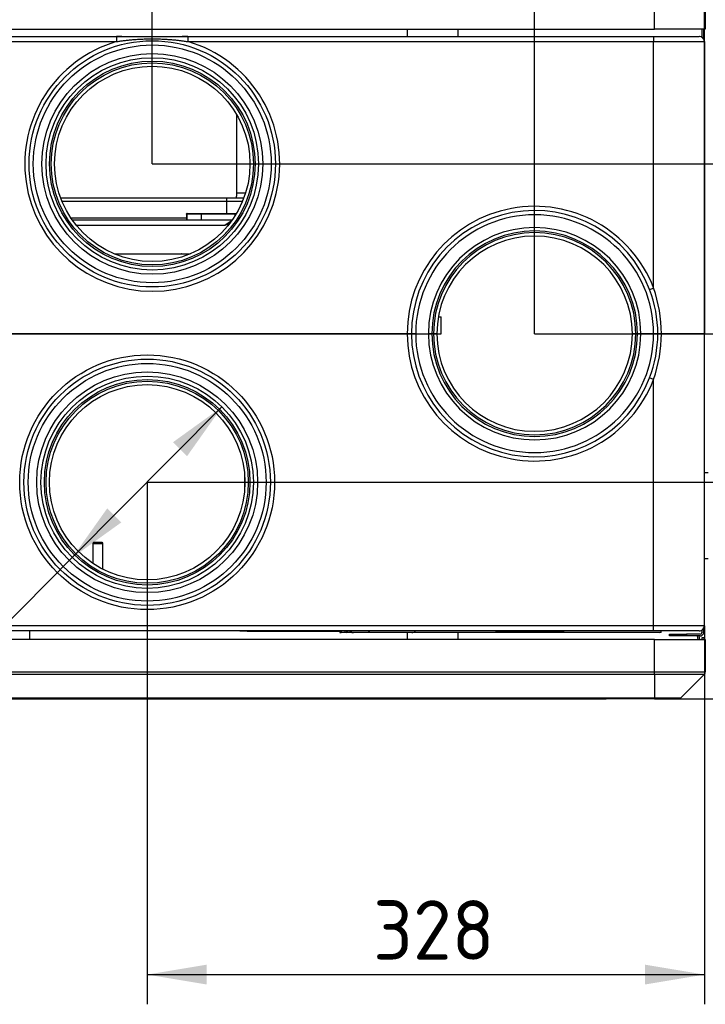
# Model space of a CAD drawing. Header units: millimetres. Extents: x 0 to 821, y 0 to 1422.
# Tile 6 of 13: x 298 to 379, y 816 to 932. Entities that reach past the tile are written whole.
import ezdxf
from ezdxf.enums import TextEntityAlignment as Align

# ---------------------------------------------------------------- set-up
doc = ezdxf.new("R2010")
doc.units = ezdxf.units.MM
for name, color, linetype in [('BURTA', 7, 'Continuous'), ('BYPASS', 7, 'Continuous'), ('CZUJNIK_1', 7, 'Continuous'), ('Domyślne', 7, 'Continuous'), ('DRZWI_PIANKOWE1', 7, 'Continuous'), ('FILTR_RAMKA', 7, 'Continuous'), ('MOCOWANIE_GRZAŁK', 7, 'Continuous'), ('NAGRZEWNICA_500', 7, 'Continuous'), ('OBUDOWA', 7, 'Continuous'), ('PROWADZENIE_FILT', 7, 'Continuous'), ('RAMKA_DRZWI_2', 7, 'Continuous'), ('ROSPORKA_NA_TEST', 7, 'Continuous'), ('SIŁOWNIK_BELIMO', 7, 'Continuous'), ('SZKIELET_CZ11_13', 7, 'Continuous'), ('SZKIELET_CZ22_13', 7, 'Continuous'), ('WKLADKA_DRZWI', 7, 'Continuous')]:
    doc.layers.add(name, color=color, linetype=linetype)
doc.styles.add('SEACAD_Solid_Edge_ISO', font='seiso.ttf')
doc.styles.add('SEACAD_Solid_Edge_ISO1_Symbols', font='semeci1.ttf')
doc.dimstyles.new('ISO_(mm)', dxfattribs={"dimtxt": 7, "dimasz": 7, "dimexe": 3.5, "dimexo": 0, "dimgap": 1.75, "dimtad": 1, "dimdec": 0, "dimlfac": 5, "dimrnd": 10, "dimtxsty": 'SEACAD_Solid_Edge_ISO', "dimblk1": '_SE_FILLED', "dimblk2": '_SE_FILLED', "dimsah": 1, "dimcen": 3.5, "dimadec": 0, "dimazin": 0, "dimtfac": 0.5, "dimtdec": 4, "dimtmove": 0, "dimatfit": 3, "dimfxl": 1, "dimarcsym": 0})

# ---------------------------------------------------------------- blocks, each defined once
blk = doc.blocks.new('SE3')
at = {"layer": 'BURTA', "color": 7, "linetype": 'Continuous'}
for p, q in [((379.08, 868.05), (379.08, 878.21)), ((379.08, 878.21), (379.52, 878.21)), ((379.52, 868.05), (379.08, 868.05)), ((378.21, 858.95), (378.29, 858.55)), ((378.53, 858.55), (378.45, 858.95))]:
    blk.add_line(p, q, dxfattribs=at)
at = {"layer": 'BYPASS', "color": 7, "linetype": 'Continuous'}
for p, q in [((324.92, 878.17), (324.92, 875.93)), ((324.95, 877.84), (324.95, 876.26))]:
    blk.add_line(p, q, dxfattribs=at)
at = {"layer": 'CZUJNIK_1', "color": 7, "linetype": 'Continuous'}
for p, q in [((307.08, 869.85), (308.28, 869.85)), ((307.08, 869.85), (307.08, 867.49)), ((308.18, 869.95), (307.18, 869.95)), ((308.28, 866.79), (308.28, 869.85))]:
    blk.add_line(p, q, dxfattribs=at)
for centre, start, end in [((307.18, 869.85), 90, 180), ((308.18, 869.85), 0, 90)]:
    blk.add_arc(centre, 0.1, start, end, dxfattribs=at)
at = {"layer": 'DRZWI_PIANKOWE1', "color": 7, "linetype": 'Continuous'}
for p, q in [((373.17, 930.43), (373.17, 934.27)), ((379.17, 934.27), (379.17, 930.43)), ((269.48, 930.43), (373.17, 930.43)), ((379.17, 930.43), (373.17, 930.43)), ((373.17, 858.55), (269.48, 858.55)), ((373.17, 858.55), (379.17, 858.55)), ((373.17, 854.71), (373.17, 858.55)), ((379.17, 858.55), (379.17, 854.71)), ((269.48, 854.71), (373.17, 854.71)), ((373.17, 854.71), (379.17, 854.71)), ((373.17, 854.43), (373.17, 854.71)), ((373.17, 854.43), (269.48, 854.43)), ((373.17, 854.43), (373.17, 851.67)), ((379.05, 854.43), (373.17, 854.43)), ((379.05, 854.43), (376.28, 851.67)), ((269.48, 851.67), (373.17, 851.67)), ((373.17, 851.55), (269.48, 851.55)), ((373.17, 851.67), (376.28, 851.67)), ((373.17, 851.67), (373.17, 851.55)), ((376, 851.55), (373.17, 851.55))]:
    blk.add_line(p, q, dxfattribs=at)
for centre, start, end in [((378.77, 854.71), 315, 0), ((376, 851.95), 270, 315)]:
    blk.add_arc(centre, 0.4, start, end, dxfattribs=at)
at = {"layer": 'FILTR_RAMKA', "color": 7, "linetype": 'Continuous'}
for p, q in [((324.4, 859.55), (324.4, 859.52)), ((325.25, 859.52), (324.4, 859.52)), ((325.25, 859.55), (325.25, 859.52)), ((325.25, 859.52), (336.17, 859.52))]:
    blk.add_line(p, q, dxfattribs=at)
at = {"layer": 'MOCOWANIE_GRZAŁK', "color": 7, "linetype": 'Continuous'}
for p, q in [((336.17, 859.55), (336.17, 859.35)), ((336.17, 859.35), (336.32, 859.35)), ((336.32, 859.55), (336.32, 859.35)), ((336.78, 859.35), (336.32, 859.35)), ((336.78, 859.35), (336.78, 859.55)), ((336.94, 859.35), (336.78, 859.35)), ((336.94, 859.55), (336.94, 859.35)), ((337.66, 859.35), (336.94, 859.35)), ((373.8, 859.35), (344.63, 859.35)), ((373.97, 859.35), (373.8, 859.35)), ((373.97, 859.35), (373.97, 859.47))]:
    blk.add_line(p, q, dxfattribs=at)
for centre, end_param in [((336.94, 859.75), 1.047196), ((373.8, 859.75), 1.047923)]:
    blk.add_ellipse(centre, major_axis=(0, -0.4), ratio=0.573576, start_param=0, end_param=end_param, dxfattribs=at)
at = {"layer": 'NAGRZEWNICA_500', "color": 7, "linetype": 'Continuous'}
for p, q in [((354.54, 859.45), (354.54, 859.55)), ((354.54, 859.45), (357.41, 859.45)), ((357.41, 859.45), (357.41, 859.55)), ((362.48, 859.45), (357.41, 859.45)), ((362.48, 859.55), (362.48, 859.45))]:
    blk.add_line(p, q, dxfattribs=at)
at = {"layer": 'OBUDOWA', "color": 7, "linetype": 'Continuous'}
for p, q in [((378.77, 930.43), (378.77, 929.45)), ((378.97, 930.43), (378.97, 929.25)), ((378.77, 859.65), (378.77, 859.35)), ((378.97, 859.86), (378.97, 859.35)), ((374.97, 858.95), (374.97, 859.15)), ((374.97, 859.15), (376.97, 859.15)), ((376.97, 858.95), (374.97, 858.95)), ((378.57, 859.15), (376.97, 859.15)), ((376.97, 859.15), (376.97, 858.95)), ((378.57, 858.95), (376.97, 858.95))]:
    blk.add_line(p, q, dxfattribs=at)
for radius in [0.4, 0.2]:
    blk.add_arc((378.57, 859.35), radius, 270, 0, dxfattribs=at)
at = {"layer": 'PROWADZENIE_FILT', "color": 7, "linetype": 'Continuous'}
for p, q in [((337.78, 859.35), (337.66, 859.35)), ((339.53, 859.35), (337.78, 859.35)), ((339.53, 859.55), (339.53, 859.35)), ((339.64, 859.35), (339.53, 859.35)), ((339.64, 859.35), (339.64, 859.55)), ((344.63, 859.35), (339.64, 859.35))]:
    blk.add_line(p, q, dxfattribs=at)
blk.add_arc((344.63, 859.95), 0.6, 270, 318.1896, dxfattribs=at)
for centre, major_axis, start_param, end_param in [((337.66, 859.95), (0, -0.6), 5.442118, 6.283185), ((337.78, 859.95), (0, 0.6), 2.300525, 3.141593)]:
    blk.add_ellipse(centre, major_axis=major_axis, ratio=0.819152, start_param=start_param, end_param=end_param, dxfattribs=at)
at = {"layer": 'RAMKA_DRZWI_2', "color": 7, "linetype": 'Continuous'}
for p, q in [((378.81, 858.75), (379.01, 858.75)), ((378.81, 858.55), (378.81, 858.75)), ((379.01, 858.75), (379.01, 858.55))]:
    blk.add_line(p, q, dxfattribs=at)
at = {"layer": 'ROSPORKA_NA_TEST', "color": 7, "linetype": 'Continuous'}
for p, q in [((309.88, 929.55), (310.45, 929.55)), ((323.98, 920.4), (323.98, 910.74))]:
    blk.add_line(p, q, dxfattribs=at)
at = {"layer": 'SIŁOWNIK_BELIMO', "color": 7, "linetype": 'Continuous'}
for p, q in [((318.11, 908.56), (318.13, 908.56)), ((318.11, 908.56), (318.11, 907.95)), ((319.84, 908.64), (318.13, 908.64)), ((318.13, 908.64), (318.13, 908.56)), ((318.13, 908.56), (318.13, 907.95)), ((318.17, 908.7), (319.9, 908.7)), ((323.85, 908.64), (319.84, 908.64)), ((319.84, 908.64), (319.84, 907.95)), ((319.9, 908.7), (323.83, 908.7)), ((323.83, 908.7), (323.95, 908.7)), ((323.85, 908.48), (323.85, 908.64)), ((323.91, 908.64), (323.85, 908.64)), ((323.91, 908.64), (323.91, 908.58)), ((323.94, 908.64), (323.91, 908.64)), ((323.95, 908.7), (323.98, 908.7))]:
    blk.add_line(p, q, dxfattribs=at)
blk.add_arc((319.9, 908.64), 0.06, 90, 180, dxfattribs=at)
for centre, major_axis, ratio, start_param, end_param in [((323.83, 908.64), (0, 0.06), 0.320302, 4.712389, 6.283185), ((323.95, 908.64), (0, -0.06), 0.707107, 3.141593, 4.712389)]:
    blk.add_ellipse(centre, major_axis=major_axis, ratio=ratio, start_param=start_param, end_param=end_param, dxfattribs=at)
for points, knots in [([(318.16, 908.69), (318.15, 908.69), (318.14, 908.68), (318.13, 908.66), (318.12, 908.65), (318.12, 908.61), (318.12, 908.58), (318.11, 908.56)], [0, 0, 0, 0, 0.138199, 0.274497, 0.406346, 0.527061, 1, 1, 1, 1]), ([(318.12, 908.64), (318.12, 908.65), (318.13, 908.67), (318.15, 908.69), (318.16, 908.7), (318.17, 908.7)], [0, 0, 0, 0, 0.5, 0.5, 1, 1, 1, 1]), ([(318.17, 908.7), (318.16, 908.7), (318.15, 908.69), (318.14, 908.67), (318.13, 908.65), (318.13, 908.64)], [0, 0, 0, 0, 0.5, 0.5, 1, 1, 1, 1])]:
    blk.add_open_spline(points, degree=3, knots=knots, dxfattribs=at)
at = {"layer": 'SZKIELET_CZ11_13', "color": 7, "linetype": 'Continuous'}
for p, q in [((269.48, 894.55), (344.08, 894.55)), ((344.58, 894.55), (344.08, 894.55)), ((345.08, 894.55), (344.58, 894.55)), ((345.08, 894.55), (346.58, 894.55)), ((346.58, 894.55), (346.98, 894.55)), ((347.18, 894.55), (346.98, 894.55)), ((347.18, 894.55), (347.58, 894.55)), ((370.58, 894.55), (370.98, 894.55)), ((371.18, 894.55), (370.98, 894.55)), ((371.18, 894.55), (371.58, 894.55)), ((373.08, 894.55), (371.58, 894.55)), ((373.58, 894.55), (373.08, 894.55)), ((374, 894.55), (373.58, 894.55)), ((379.06, 894.55), (374, 894.55)), ((379.06, 894.55), (379.06, 894.55)), ((379.06, 860.15), (379.06, 894.55)), ((379.06, 860.15), (379.06, 894.55)), ((373.08, 889.16), (372.61, 889.34)), ((373.08, 860.15), (373.08, 889.16)), ((373.08, 860.15), (269.48, 860.15)), ((373.08, 859.55), (269.48, 859.55)), ((299.68, 858.55), (299.68, 859.55)), ((329.53, 859.55), (329.65, 859.55)), ((330.52, 859.55), (330.58, 859.55)), ((331.68, 859.55), (331.89, 859.55)), ((332.77, 859.55), (334.83, 859.55)), ((344.08, 859.35), (344.08, 858.55)), ((350.08, 858.55), (350.08, 859.35)), ((379.06, 860.15), (373.08, 860.15)), ((373.08, 859.55), (373.08, 860.15)), ((378.46, 859.55), (373.08, 859.55))]:
    blk.add_line(p, q, dxfattribs=at)
for radius in [15, 14.5, 14, 13, 12.5, 12.1, 11.9, 11.5]:
    blk.add_circle((313.48, 877.05), radius, dxfattribs=at)
for centre, radius, start, end in [((359.08, 894.55), 15, 180, 338.9605), ((359.08, 894.55), 14.5, 180, 338.9605), ((359.08, 894.55), 14, 180, 0), ((359.08, 894.55), 12.5, 180, 0), ((359.08, 894.55), 12.1, 180, 0), ((359.08, 894.55), 11.9, 180, 0), ((359.08, 894.55), 11.5, 180, 0), ((359.08, 894.55), 14.5, 338.9605, 0), ((357.88, 894.54), 16.12, 340.517, 0.0298), ((378.46, 860.15), 0.6, 270.0239, 0.023)]:
    blk.add_arc(centre, radius, start, end, dxfattribs=at)
blk.add_open_spline([(378.46, 859.55), (378.54, 859.56), (378.69, 859.58), (378.89, 859.72), (379.03, 859.92), (379.05, 860.07), (379.06, 860.15)], degree=3, dxfattribs=at)
at = {"layer": 'SZKIELET_CZ22_13', "color": 7, "linetype": 'Continuous'}
for p, q in [((344.08, 930.43), (344.08, 929.55)), ((350.08, 929.55), (350.08, 930.43)), ((287.68, 929.55), (309.88, 929.55)), ((287.68, 928.95), (309.88, 928.95)), ((309.88, 929.55), (309.88, 928.95)), ((310.5, 929.54), (309.88, 929.54)), ((310.49, 929.55), (318.28, 929.55)), ((318.28, 929.54), (317.6, 929.54)), ((318.28, 929.55), (373.08, 929.55)), ((318.28, 929.55), (318.28, 928.95)), ((318.28, 928.95), (373.08, 928.95)), ((373.08, 929.55), (378.46, 929.55)), ((373.08, 929.55), (373.08, 928.95)), ((373.08, 928.95), (379.06, 928.95)), ((373.08, 899.93), (373.08, 928.95)), ((378.68, 929.51), (378.46, 929.55)), ((378.68, 929.5), (378.47, 929.55)), ((378.68, 929.5), (378.68, 929.51)), ((379.06, 928.95), (379.06, 894.55)), ((379.06, 894.55), (379.06, 928.95)), ((379.06, 928.95), (379.06, 928.95)), ((303.29, 910.55), (322.81, 910.55)), ((322.81, 910.55), (324.88, 910.55)), ((322.81, 910.55), (322.81, 910.15)), ((323.98, 911.15), (325, 911.15)), ((323.98, 910.55), (323.98, 910.74)), ((303.45, 910.15), (322.81, 910.15)), ((322.81, 910.15), (324.7, 910.15)), ((322.81, 910.15), (322.81, 908.7)), ((318.11, 908.15), (304.52, 908.15)), ((304.66, 907.95), (323.49, 907.95)), ((305.11, 907.35), (322.65, 907.35)), ((323.35, 907.79), (322.65, 907.35)), ((309.62, 903.95), (318.54, 903.95)), ((317.52, 903.95), (317.47, 903.95)), ((372.61, 899.75), (373.08, 899.93)), ((347.75, 896.55), (348.08, 896.55)), ((348.08, 894.55), (348.08, 896.55)), ((344.08, 894.55), (269.48, 894.55)), ((344.08, 894.55), (344.58, 894.55)), ((344.58, 894.55), (345.08, 894.55)), ((345.08, 894.55), (346.58, 894.55)), ((346.98, 894.55), (346.58, 894.55)), ((347.18, 894.55), (346.98, 894.55)), ((347.58, 894.55), (347.18, 894.55)), ((347.58, 894.55), (348.08, 894.55)), ((370.98, 894.55), (370.58, 894.55)), ((371.18, 894.55), (370.98, 894.55)), ((371.58, 894.55), (371.18, 894.55)), ((373.08, 894.55), (371.58, 894.55)), ((373.08, 894.55), (373.58, 894.55)), ((373.58, 894.55), (374, 894.55)), ((374, 894.55), (379.06, 894.55)), ((379.06, 894.55), (379.06, 894.55))]:
    blk.add_line(p, q, dxfattribs=at)
for radius in [14.5, 14, 13, 12.5, 12.1, 11.9, 11.5]:
    blk.add_circle((314.08, 914.55), radius, dxfattribs=at)
for centre, radius, start, end in [((314.08, 914.55), 15, 106.2602, 73.7398), ((378.46, 928.95), 0.6, 359.9886, 68.1842), ((378.46, 928.95), 0.595, 359.5968, 68.2868), ((359.08, 894.55), 15, 21.0395, 180), ((359.08, 894.55), 14.5, 21.0395, 180), ((359.08, 894.55), 14, 0, 180), ((359.08, 894.55), 12.5, 0, 180), ((359.08, 894.55), 12.1, 0, 180), ((359.08, 894.55), 11.9, 0, 180), ((359.08, 894.55), 11.5, 0, 180), ((357.88, 894.56), 16.12, 359.9702, 19.483), ((359.08, 894.55), 14.5, 0, 21.0395)]:
    blk.add_arc(centre, radius, start, end, dxfattribs=at)
blk.add_ellipse((325.3, 911.15), major_axis=(0, -0.6), ratio=0.509531, start_param=4.712385, end_param=5.000559, dxfattribs=at)
for points, knots in [([(309.88, 928.95), (310.01, 928.97), (310.28, 929.01), (310.7, 929.06), (311.16, 929.12), (311.67, 929.17), (312.21, 929.21), (312.82, 929.25), (313.47, 929.27), (314.17, 929.28), (314.85, 929.27), (315.48, 929.24), (316.05, 929.2), (316.56, 929.16), (317.01, 929.12), (317.43, 929.07), (317.85, 929.01), (318.13, 928.97), (318.28, 928.95)], [0, 0, 0, 0, 0.048259, 0.099034, 0.154696, 0.2146, 0.279363, 0.349732, 0.427372, 0.511015, 0.592801, 0.667381, 0.734257, 0.794094, 0.847323, 0.896038, 0.945486, 1, 1, 1, 1]), ([(379.06, 928.94), (379.05, 929.01), (379.04, 929.11), (379, 929.21), (378.97, 929.25)], [0, 0, 0, 0, 0.25, 0.4545637, 0.4545637, 0.4545637, 0.4545637]), ([(322.65, 907.35), (322.68, 907.36), (322.74, 907.39), (322.83, 907.43), (322.92, 907.47), (323.05, 907.52), (323.14, 907.56), (323.2, 907.59)], [0, 0, 0, 0, 0.0666838, 0.1143686, 0.1887025, 0.2514892, 0.3735582, 0.3735582, 0.3735582, 0.3735582]), ([(322.65, 907.35), (322.78, 907.38), (322.93, 907.41), (323.07, 907.44), (323.09, 907.44)], [0, 0, 0, 0, 0.2333036, 0.2648521, 0.2648521, 0.2648521, 0.2648521])]:
    blk.add_open_spline(points, degree=3, knots=knots, dxfattribs=at)
at = {"layer": 'WKLADKA_DRZWI', "color": 7, "linetype": 'Continuous'}
for p, q in [((366.49, 851.49), (284.49, 851.49)), ((366.49, 851.49), (366.49, 851.55)), ((367.49, 851.49), (366.49, 851.49)), ((367.49, 851.55), (367.49, 851.49))]:
    blk.add_line(p, q, dxfattribs=at)
blk = doc.blocks.new('DMBLK2')
at = {"layer": 'Domyślne', "linetype": 'Continuous'}
for points in [[(318.18, 880.13), (322.28, 885.92), (316.52, 881.77)], [(310.43, 872.32), (308.77, 873.97), (304.67, 868.18)]]:
    blk.add_hatch(color=7, dxfattribs=at).paths.add_polyline_path(points)
at = {"layer": 'Domyślne', "color": 7, "linetype": 'Continuous'}
for p, q in [((322.28, 885.92), (304.67, 868.18)), ((304.67, 868.18), (257.08, 820.24))]:
    blk.add_line(p, q, dxfattribs=at)
for s, style, p in [('125', 'SEACAD_Solid_Edge_ISO', (261.05, 836.65)), ('O', 'SEACAD_Solid_Edge_ISO1_Symbols', (252.6, 828.14))]:
    blk.add_text(s, height=7, rotation=45.2096, dxfattribs=dict(at, style=style)).set_placement(p, align=Align.TOP_LEFT)
blk = doc.blocks.new('_SE_FILLED')
at = {"color": 0}
blk.add_line((0, 0), (-1, 0), dxfattribs=at)
blk.add_solid([(0, 0), (-1, -0.1665), (-1, 0.1665), (0, 0)], dxfattribs=at)
blk = doc.blocks.new('DMBLK3')
at = {"layer": 'Domyślne', "linetype": 'Continuous'}
for points in [[(320.48, 817.9), (320.48, 820.24), (313.48, 819.07)], [(372.06, 817.9), (379.06, 819.07), (372.06, 820.24)]]:
    blk.add_hatch(color=7, dxfattribs=at).paths.add_polyline_path(points)
at = {"layer": 'Domyślne', "color": 7, "linetype": 'Continuous'}
for p, q in [((313.48, 877.05), (313.48, 815.57)), ((379.06, 860.15), (379.06, 815.57)), ((313.48, 819.07), (379.06, 819.07))]:
    blk.add_line(p, q, dxfattribs=at)
at = {"layer": 'Domyślne', "color": 7, "linetype": 'Continuous', "style": 'SEACAD_Solid_Edge_ISO'}
blk.add_text('328', height=7, dxfattribs=at).set_placement((340.06, 827.82), align=Align.TOP_LEFT)
blk = doc.blocks.new('DMBLK4')
at = {"layer": 'Domyślne', "linetype": 'Continuous'}
for points in [[(405.24, 870.05), (404.07, 877.05), (402.91, 870.05)], [(405.24, 858.55), (402.91, 858.55), (404.07, 851.55)]]:
    blk.add_hatch(color=7, dxfattribs=at).paths.add_polyline_path(points)
at = {"layer": 'Domyślne', "color": 7, "linetype": 'Continuous'}
for p, q in [((313.48, 877.05), (407.57, 877.05)), ((404.07, 877.05), (404.07, 851.55)), ((376, 851.55), (407.57, 851.55))]:
    blk.add_line(p, q, dxfattribs=at)
at = {"layer": 'Domyślne', "color": 7, "linetype": 'Continuous', "style": 'SEACAD_Solid_Edge_ISO'}
blk.add_text('128', height=7, rotation=90, dxfattribs=at).set_placement((395.32, 858.49), align=Align.TOP_LEFT)
blk = doc.blocks.new('DMBLK5')
at = {"layer": 'Domyślne', "linetype": 'Continuous'}
for points in [[(421.13, 887.55), (419.96, 894.55), (418.8, 887.55)], [(421.13, 858.55), (418.8, 858.55), (419.96, 851.55)]]:
    blk.add_hatch(color=7, dxfattribs=at).paths.add_polyline_path(points)
at = {"layer": 'Domyślne', "color": 7, "linetype": 'Continuous'}
for p, q in [((359.08, 894.55), (423.46, 894.55)), ((419.96, 894.55), (419.96, 851.55)), ((373.17, 851.55), (423.46, 851.55))]:
    blk.add_line(p, q, dxfattribs=at)
at = {"layer": 'Domyślne', "color": 7, "linetype": 'Continuous', "style": 'SEACAD_Solid_Edge_ISO'}
blk.add_text('215', height=7, rotation=90, dxfattribs=at).set_placement((411.21, 867.48), align=Align.TOP_LEFT)
blk = doc.blocks.new('DMBLK6')
at = {"layer": 'Domyślne', "linetype": 'Continuous'}
for points in [[(440.19, 907.55), (439.03, 914.55), (437.86, 907.55)], [(440.19, 858.55), (437.86, 858.55), (439.03, 851.55)]]:
    blk.add_hatch(color=7, dxfattribs=at).paths.add_polyline_path(points)
at = {"layer": 'Domyślne', "color": 7, "linetype": 'Continuous'}
for p, q in [((314.08, 914.55), (442.53, 914.55)), ((439.03, 851.55), (439.03, 914.55)), ((373.17, 851.55), (442.53, 851.55))]:
    blk.add_line(p, q, dxfattribs=at)
at = {"layer": 'Domyślne', "color": 7, "linetype": 'Continuous', "style": 'SEACAD_Solid_Edge_ISO'}
blk.add_text('315', height=7, rotation=90, dxfattribs=at).set_placement((430.28, 877.8), align=Align.TOP_LEFT)
blk = doc.blocks.new('DMBLK7')
at = {"layer": 'Domyślne', "linetype": 'Continuous'}
for points in [[(366.08, 951.52), (359.08, 950.35), (366.08, 949.19)], [(372.06, 951.52), (372.06, 949.19), (379.06, 950.35)]]:
    blk.add_hatch(color=7, dxfattribs=at).paths.add_polyline_path(points)
at = {"layer": 'Domyślne', "color": 7, "linetype": 'Continuous'}
for p, q in [((359.08, 894.55), (359.08, 953.85)), ((379.06, 928.95), (379.06, 953.85)), ((359.08, 950.35), (379.06, 950.35))]:
    blk.add_line(p, q, dxfattribs=at)
at = {"layer": 'Domyślne', "color": 7, "linetype": 'Continuous', "style": 'SEACAD_Solid_Edge_ISO'}
blk.add_text('100', height=7, dxfattribs=at).set_placement((363.5, 959.1), align=Align.TOP_LEFT)
blk = doc.blocks.new('DMBLK8')
at = {"layer": 'Domyślne', "linetype": 'Continuous'}
for points in [[(321.08, 966.27), (314.08, 965.11), (321.08, 963.94)], [(372.06, 966.27), (372.06, 963.94), (379.06, 965.11)]]:
    blk.add_hatch(color=7, dxfattribs=at).paths.add_polyline_path(points)
at = {"layer": 'Domyślne', "color": 7, "linetype": 'Continuous'}
for p, q in [((314.08, 914.55), (314.08, 968.61)), ((379.06, 928.95), (379.06, 968.61)), ((314.08, 965.11), (379.06, 965.11))]:
    blk.add_line(p, q, dxfattribs=at)
at = {"layer": 'Domyślne', "color": 7, "linetype": 'Continuous', "style": 'SEACAD_Solid_Edge_ISO'}
blk.add_text('325', height=7, dxfattribs=at).set_placement((340.6, 973.86), align=Align.TOP_LEFT)
blk = doc.blocks.new('DMBLK9')
at = {"layer": 'Domyślne', "linetype": 'Continuous'}
for points in [[(290.48, 983.47), (283.48, 982.3), (290.48, 981.13)], [(372.06, 983.47), (372.06, 981.13), (379.06, 982.3)]]:
    blk.add_hatch(color=7, dxfattribs=at).paths.add_polyline_path(points)
at = {"layer": 'Domyślne', "color": 7, "linetype": 'Continuous'}
for p, q in [((283.48, 914.55), (283.48, 985.8)), ((379.06, 928.95), (379.06, 985.8)), ((283.48, 982.3), (379.06, 982.3))]:
    blk.add_line(p, q, dxfattribs=at)
at = {"layer": 'Domyślne', "color": 7, "linetype": 'Continuous', "style": 'SEACAD_Solid_Edge_ISO'}
blk.add_text('478', height=7, dxfattribs=at).set_placement((324.75, 991.05), align=Align.TOP_LEFT)

msp = doc.modelspace()

# ---------------------------------------------------------------- block references
at = {"layer": 'Domyślne'}
msp.add_blockref('SE3', (0, 0), dxfattribs=at)

# ---------------------------------------------------------------- dimensions: what is measured, and where the dimension line sits
at = {"layer": 'Domyślne', "color": 7, "linetype": 'Continuous'}
for base, p1, p2, picture, middle in [((379.0624, 982.301), (283.4767, 914.5484), (379.0624, 928.9489), 'DMBLK9', (331.2695, 982.301)), ((379.0624, 965.1082), (314.0767, 914.5484), (379.0624, 928.9489), 'DMBLK8', (346.5695, 965.1082)), ((379.0624, 950.3549), (359.0767, 894.5484), (379.0624, 928.9489), 'DMBLK7', (369.0695, 950.3549)), ((379.0624, 819.07), (313.4767, 877.0484), (379.0624, 860.1477), 'DMBLK3', (346.2695, 819.07))]:
    dim = msp.add_linear_dim(base=base, p1=p1, p2=p2, text='\\A1;<>', dimstyle='ISO_(mm)', override={"dimrnd": 0, "dimtdec": 2}, dxfattribs=at)
    dim.commit()
    dim.dimension.update_dxf_attribs({"geometry": picture, "text_midpoint": middle, "dimtype": 160})
for base, p1, p2, override, picture, middle in [((439.0275, 914.5484), (373.1667, 851.5484), (314.0767, 914.5484), {"dimdec": 2, "dimrnd": 0, "dimtdec": 2}, 'DMBLK6', (439.0275, 883.0484)), ((419.962, 851.5484), (359.0767, 894.5484), (373.1667, 851.5484), {"dimdec": 2, "dimrnd": 0, "dimtdec": 2}, 'DMBLK5', (419.962, 873.0484)), ((404.0749224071, 851.5483701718), (313.4766968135, 877.0483701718), (376.0010245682, 851.5483701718), {"dimrnd": 0, "dimtdec": 2}, 'DMBLK4', (404.0749224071, 864.2983704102))]:
    dim = msp.add_linear_dim(base=base, p1=p1, p2=p2, angle=90, text='\\A1;<>', dimstyle='ISO_(mm)', override=override, dxfattribs=at)
    dim.commit()
    dim.dimension.update_dxf_attribs({"geometry": picture, "text_midpoint": middle, "dimtype": 160})
dim = msp.add_diameter_dim_2p(p1=(322.2831, 885.9195), p2=(304.6703, 868.1773), text='\\A1;<>', dimstyle='ISO_(mm)', override={"dimdec": 2, "dimrnd": 0, "dimtdec": 2, "dimtmove": 1, "dimtolj": 1}, dxfattribs=at)
dim.commit()
dim.dimension.update_dxf_attribs({"geometry": 'DMBLK2', "text_midpoint": (276.8298, 840.1323), "dimtype": 163})

doc.saveas('drawing.dxf')
